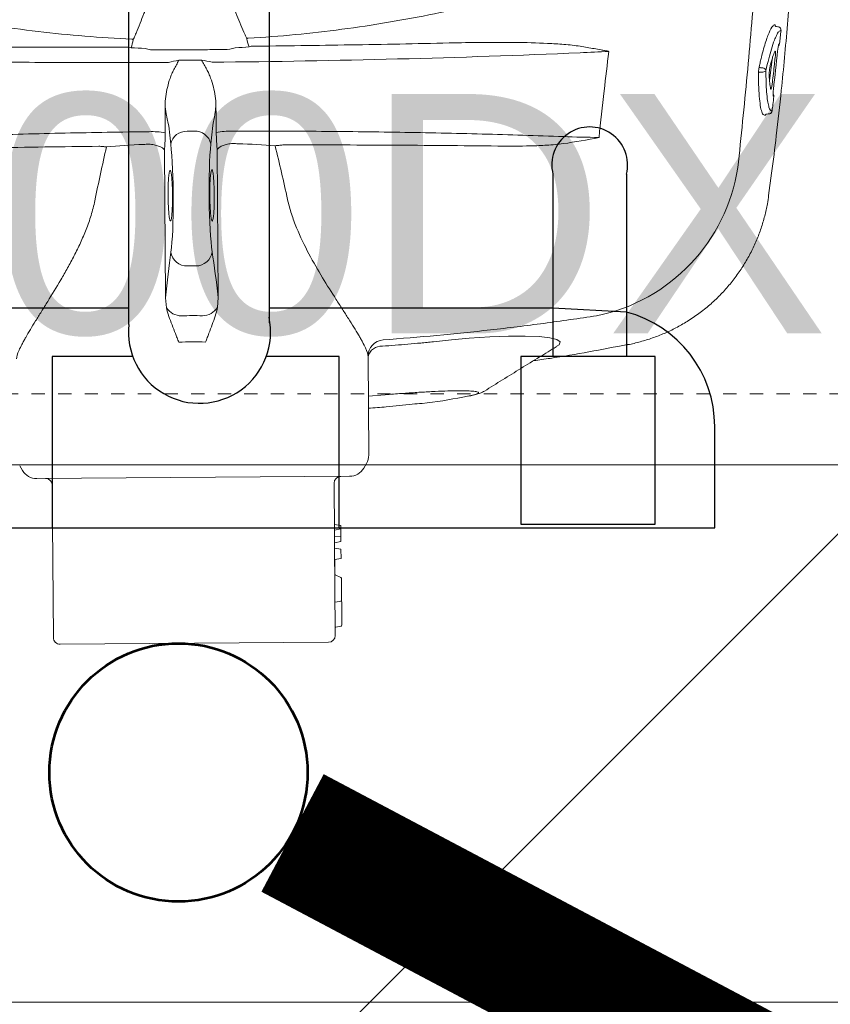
# Model space of a CAD drawing. Header units: inches. Extents: x 704 to 259546, y -107711 to 151004.
# Tile 131 of 256: x 127271 to 127277, y 21448 to 21455. Entities that reach past the tile are written whole.
import ezdxf

# ---------------------------------------------------------------- set-up
doc = ezdxf.new("R2010")
doc.units = ezdxf.units.IN
doc.header["$MEASUREMENT"] = 0
doc.header["$PDMODE"] = 34
doc.linetypes.add('11aa1PB-bd$0$11aa1PB-af$0$TRATTEGGIATA', pattern=[0.75, 0.5, -0.25])
for name, color, linetype in [('A-FORMATEXT', 255, 'Continuous'), ('PP BALL VALVE', 7, 'Continuous'), ('PP--DIM', 7, 'Continuous')]:
    doc.layers.add(name, color=color, linetype=linetype)
for name, color, linetype, lineweight in [('EQUIP DIM', 8, 'Continuous', 0), ('EQUIPMENT', 3, 'Continuous', 25), ('FLOOR RAISE', 4, 'Continuous', 5), ('kitchen equipment', 3, 'Continuous', 15), ('PP-Waste Pipe', 3, 'Continuous', 25)]:
    doc.layers.add(name, color=color, linetype=linetype, lineweight=lineweight)
doc.layers.add('FAINTEQUIP', color=7, linetype='Continuous', lineweight=0, true_color=0x4a4747)
doc.styles.add('Jeet', font='micross.ttf')
doc.styles.get("Standard").update_dxf_attribs({"font": 'arial.ttf', "height": 6})
doc.dimstyles.new('architectural', dxfattribs={"dimscale": 0, "dimtxt": 3, "dimasz": 2.5, "dimexe": 2.5, "dimexo": 0, "dimgap": 0.5, "dimtad": 0, "dimzin": 0, "dimdsep": 46, "dimlunit": 4, "dimtxsty": 'Jeet', "dimblk": 'ARCHTICK', "dimcen": 0.09375, "dimdle": 2.5, "dimclrd": 256, "dimclre": 256, "dimclrt": 256, "dimadec": 0, "dimazin": 0, "dimtfac": 0.7, "dimtdec": 3, "dimtmove": 1, "dimatfit": 3, "dimldrblk": 'ARCHTICK', "dimfxl": 1, "dimtolj": 1, "dimtzin": 0, "dimlwd": -1, "dimlwe": -1, "dimarcsym": 0})

# ---------------------------------------------------------------- blocks, each defined once
blk = doc.blocks.new('dcefrefrf')
at = {"layer": 'kitchen equipment', "color": 8, "linetype": 'Continuous', "ltscale": 10}
blk.add_lwpolyline([(1803533.48, 467747.44), (1804233.48, 467747.44), (1804233.48, 468347.44), (1803533.48, 468347.44)], close=True, dxfattribs=at)
at = {"layer": 'kitchen equipment', "color": 8, "lineweight": 18}
blk.add_lwpolyline([(1803696.23, 467848.44), (1804070.73, 467848.44, 0.414214), (1804138.73, 467916.44), (1804138.73, 468168.44, 0.414214), (1804070.73, 468236.44), (1803696.23, 468236.44, 0.414214), (1803628.23, 468168.44), (1803628.23, 467916.44, 0.414214)], format="xyb", close=True, dxfattribs=at)
blk = doc.blocks.new('bikanervala')
at = {"layer": 'kitchen equipment', "color": 8, "linetype": 'Continuous', "xscale": 1.016, "yscale": 1.016, "zscale": 1.016}
blk.add_blockref('dcefrefrf', (-141097.61, 136438.76), dxfattribs=at)
at = {"layer": 'EQUIP DIM', "color": 8, "insert": (1691274.89, 612029.9, 0), "char_height": 45.72, "width": 730.3452, "attachment_point": 1}
blk.add_mtext('\\A1;\\pi116.23;{\\H1.2222x;\\C256;Handwash/RO\\P\\pi104.24;(foot operating)\\P\\pi68.274;\\H0.81818x;(600WX700DX850H)}', dxfattribs=at)
at = {"layer": 'EQUIP DIM', "color": 8, "char_height": 45.72, "attachment_point": 7, "rotation": 0.5206}
for s, insert, width in [('\\A1;\\pi8.1039;{\\H1.2222x;\\C256;Under Counter Ref. \\P\\pi103.3;(0-4°) with SS \\P\\pi23.256;Work Counter Top \\P\\pi222.34;& OHS\\P\\pi25.427;\\H0.81818x;(1200WX700DX850H)}', (1690349.66, 610972.17), 680.1723), ('\\pi16.943;{\\H1.2222x;\\C256;Sandwich \\P\\pi79.246;Griller}', (1690536.59, 611582.58), 363.5624)]:
    blk.add_mtext(s, dxfattribs=dict(at, insert=insert, width=width))
blk = doc.blocks.new('GF')
at = {"layer": 'EQUIPMENT', "color": 8, "xscale": 0.03935404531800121, "yscale": 0.03935404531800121, "zscale": 0.03935404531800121}
blk.add_blockref('bikanervala', (60698.8789, -2623.777), dxfattribs=at)
blk = doc.blocks.new('GREASE TRAP')
at = {"linetype": 'Continuous', "lineweight": 0}
for p, q in [((289.6, -326.56), (289.24, -326.53)), ((289.58, -326.56), (289.67, -326.57)), ((287.8, -337.99), (288.32, -333.42)), ((286.41, -336.11), (285.78, -336.11)), ((285.92, -335.25), (286.4, -335.25)), ((287.83, -344.92), (287.72, -344.94)), ((288.34, -344.32), (288.35, -344.32)), ((286.85, -345.29), (286.43, -345.09)), ((166.35, -348.58), (164.86, -348.59)), ((160.06, -352.57), (160.28, -383.74)), ((171.43, -383.66), (171.21, -352.49)), ((287.6, -362.13), (288.18, -357.43)), ((287.58, -362.13), (287.59, -362.13)), ((166.68, -377.03), (164.93, -377.04)), ((160.28, -383.74), (160.48, -385.85)), ((171.26, -385.78), (171.43, -383.66)), ((257.83, -393.58), (257.82, -393.57)), ((203.19, -416.93), (203.04, -396.13)), ((206.68, -404.22), (203.1, -404.5)), ((223.06, -404.7), (224.06, -404.54)), ((129.5, -419.25), (130.09, -420.22)), ((202.13, -419.71), (202.7, -418.74)), ((133.1, -421.9), (199.14, -421.43)), ((136.38, -423.27), (136.61, -455.47)), ((196.11, -455.05), (195.88, -422.85)), ((195.94, -431.59), (197.29, -431.82)), ((197.29, -432.53), (197.29, -431.82)), ((195.95, -432.78), (197.29, -432.53)), ((195.96, -434.1), (197.3, -434.22)), ((197.31, -435.19), (197.29, -432.53)), ((195.97, -435.44), (197.31, -435.19)), ((195.98, -436.61), (195.97, -435.44)), ((195.98, -436.61), (197.32, -436.83)), ((197.34, -438.75), (197.32, -436.83)), ((195.99, -439), (197.34, -438.75)), ((196.02, -442.09), (195.99, -439)), ((197.32, -442.8), (196.12, -442.24)), ((197.49, -452.86), (197.42, -442.96)), ((197.45, -447.76), (196.06, -448.01)), ((197.27, -447.79), (197.26, -447.79)), ((196.11, -455.05), (196.09, -453.41)), ((197.34, -453.03), (196.22, -453.24)), ((194.72, -456.46), (138.02, -456.86))]:
    blk.add_line(p, q, dxfattribs=at)
at = {"linetype": 'Continuous', "lineweight": 0, "flags": 128}
for points in [[(242.78, -394.05), (243.37, -393.66), (243.58, -393.05), (242.91, -392.55), (241.42, -392.18), (239.15, -391.93), (236.23, -391.82), (232.72, -391.85), (228.73, -392.01), (224.37, -392.3), (220.65, -392.63), (216.85, -393.04), (216.85, -393.04), (216.85, -393.04)], [(197.35, -453.03), (197.35, -453.03), (197.34, -453.03)]]:
    blk.add_lwpolyline(points, dxfattribs=at)
at = {"linetype": 'Continuous', "lineweight": 0}
for centre, radius, start, end in [((289.52, -327.25), 0.697, 353.8365, 78.2386), ((159.3, -331.66), 6.29, 154.1151, 157.5614), ((171.67, -331.57), 6.29, 23.2443, 26.6907), ((289.24, -330.05), 0.696, 308.1976, 354.3641), ((148.9, -341.94), 11.7, 69.3549, 71.6188), ((182.22, -341.7), 11.7, 109.1869, 111.4509), ((285.76, -336.44), 0.331, 86.5817, 151.9722), ((285.95, -334.9), 0.355, 196.7557, 265.9673), ((286.35, -335.96), 0.71, 16.6606, 86.0192), ((286.45, -335.45), 0.662, 266.5286, 332.0546), ((288.01, -341.17), 0.7, 353.167, 38.557), ((287.65, -344.24), 0.7, 284.9682, 353.2882), ((287.65, -344.24), 0.695, 285.0559, 353.6222), ((157.55, -361.69), 13.01, 78.2053, 93.1798), ((164.73, -351.99), 3.4, 87.8004, 168.838), ((166.53, -351.98), 3.4, 11.9678, 93.0053), ((173.84, -361.6), 13.03, 87.6299, 102.5837), ((243.79, -350.57), 37.74, 281.4746, 351.3429), ((166.72, -373.58), 3.45, 269.2499, 352.4858), ((164.84, -373.59), 3.45, 188.32, 271.5559), ((163.67, -383.76), 3.81, 213.2876, 270.0087), ((168.04, -383.73), 3.81, 270.7971, 327.5182), ((206.51, -396.11), 3.47, 94.4511, 180.3933), ((205.86, -396.88), 2.92, 85.8862, 165.0737), ((199.69, -416.96), 3.5, 329.4391, 0.4029), ((199.11, -417.93), 3.5, 270.4029, 329.4391), ((133.08, -418.4), 3.5, 211.3666, 270.4029), ((197.28, -422.84), 1.4, 90.4029, 180.4029), ((134.98, -423.28), 1.4, 0.4029, 90.4029), ((196.19, -442.08), 0.175, 179.5165, 246.1057), ((197.25, -442.96), 0.175, 0.0864, 64.4691), ((197.32, -452.86), 0.175, 280.4029, 359.6001), ((194.71, -455.06), 1.4, 270.4029, 0.4029), ((196.27, -453.41), 0.175, 100.4029, 181.3223), ((138.01, -455.46), 1.4, 180.4029, 270.4029)]:
    blk.add_arc(centre, radius, start, end, dxfattribs=at)
for centre, major_axis, ratio, start_param, end_param in [((165.45, -325.81), (-37.1, -0.26), 0.145844, 1.228323, 1.311182), ((165.45, -325.81), (-37.1, -0.26), 0.145844, 1.830411, 1.913269), ((160.56, -356.6), (-0.07, 10.5), 0.087489, 5.55292, 5.975743), ((170.77, -356.53), (-0.07, 10.5), 0.087489, 0.30744, 0.730265), ((165.5, -287.2), (-0.58, 82.6), 0.087489, 2.411328, 2.459054), ((164.85, -287.2), (-0.58, 82.6), 0.087489, 3.824132, 3.871858), ((165.66, -356.52), (-37.1, -0.26), 0.145844, 4.984033, 5.21302), ((160.7, -362.2), (-0.1, 14), 0.087489, 3.696821, 5.600646), ((170.71, -362.13), (-0.1, 14), 0.087489, 0.682539, 2.586364), ((165.66, -356.52), (-37.1, -0.26), 0.145844, 4.211758, 4.440687), ((163.44, -515.91), (-1.17, 166.9), 0.087489, 5.626486, 5.727956), ((170.12, -515.87), (-1.17, 166.9), 0.087489, 0.555229, 0.6567)]:
    blk.add_ellipse(centre, major_axis=major_axis, ratio=ratio, start_param=start_param, end_param=end_param, dxfattribs=at)
for points, knots in [([(288.24, -357.44), (288.58, -354.84), (289.3, -349.22), (290.19, -341), (290.97, -333.1), (291.6, -326.05), (292.21, -318.86), (292.78, -311.52), (293.32, -304.08), (293.85, -296.46), (294.35, -288.68), (294.82, -280.77), (295.22, -273.68), (295.56, -267.45), (295.85, -262.06), (296.13, -256.66), (296.42, -251.07), (296.67, -246.37), (296.88, -242.58), (297.05, -239.43), (297.24, -236.11), (297.42, -233.04), (297.57, -230.49), (297.68, -228.36), (297.76, -226.45), (297.83, -224.56), (297.84, -223.49), (297.78, -218.98)], [0, 0, 0, 0, 0.063316, 0.137046, 0.187379, 0.237747, 0.288072, 0.337874, 0.387718, 0.437523, 0.488782, 0.540075, 0.591317, 0.625909, 0.660493, 0.695746, 0.730982, 0.771161, 0.791716, 0.812265, 0.841912, 0.872106, 0.896195, 0.920292, 0.944907, 0.969526, 1, 1, 1, 1]), ([(287.26, -277.89), (286.61, -291.01), (285.78, -304.1), (284.24, -323.69), (283.68, -330.21), (282.46, -343.24), (281.81, -349.75), (281.11, -356.25)], [0, 0, 0, 0, 0.5, 0.5, 0.75, 0.75, 1, 1, 1, 1]), ([(153.17, -329.14), (149.85, -329), (146.55, -328.8), (139.95, -328.26), (136.66, -327.93), (126.8, -326.76), (120.28, -325.75), (110.56, -323.93), (107.33, -323.28), (100.89, -321.88), (97.68, -321.14), (88.09, -318.8), (81.75, -317.09), (75.45, -315.26)], [0, 0, 0, 0, 0.125, 0.125, 0.25, 0.25, 0.5, 0.5, 0.625, 0.625, 0.75, 0.75, 1, 1, 1, 1]), ([(255.28, -313.99), (249.01, -315.91), (242.7, -317.71), (233.14, -320.19), (229.94, -320.97), (223.52, -322.46), (220.3, -323.16), (210.61, -325.11), (204.1, -326.22), (194.26, -327.52), (190.97, -327.9), (184.38, -328.53), (181.08, -328.78), (177.77, -328.97)], [0, 0, 0, 0, 0.25, 0.25, 0.375, 0.375, 0.5, 0.5, 0.75, 0.75, 0.875, 0.875, 1, 1, 1, 1]), ([(156.8, -321.41), (156.3, -322.41), (156.02, -323.09), (155.74, -323.77), (155.46, -324.46), (155.18, -325.14), (154.91, -325.82), (154.63, -326.5), (154.35, -327.19), (154.07, -327.87), (153.93, -328.22), (153.79, -328.56), (153.64, -328.91)], [0, 0, 0, 0, 0.00319655, 0.00319655, 0.00319655, 0.00639307, 0.00639307, 0.00639307, 0.00958958, 0.00958958, 0.00958958, 0.01121538, 0.01121538, 0.01121538, 0.01121538]), ([(177.29, -328.74), (177.15, -328.4), (177, -328.05), (176.85, -327.71), (176.56, -327.03), (176.28, -326.35), (175.99, -325.67), (175.7, -325), (175.41, -324.32), (175.12, -323.64), (174.83, -322.96), (174.55, -322.28), (174.26, -321.6)], [0.0002616, 0.0002616, 0.0002616, 0.0002616, 0.00188464, 0.00188464, 0.00188464, 0.00508207, 0.00508207, 0.00508207, 0.00827951, 0.00827951, 0.00827951, 0.01147698, 0.01147698, 0.01147698, 0.01147698]), ([(285.61, -335), (285.65, -334.83), (285.69, -334.65), (285.77, -334.31), (285.89, -333.8), (286.01, -333.31), (286.25, -332.37), (286.4, -331.77), (286.72, -330.66), (286.87, -330.15), (287.18, -329.19), (287.33, -328.76), (287.76, -327.62), (288.04, -327.04), (288.35, -326.57), (288.41, -326.49), (288.53, -326.35), (288.59, -326.29), (288.76, -326.16), (288.86, -326.13), (288.96, -326.15)], [0, 0, 0, 0, 0.03125, 0.03125, 0.0625, 0.125, 0.125, 0.25, 0.25, 0.375, 0.375, 0.5, 0.5, 0.75, 0.75, 0.8125, 0.8125, 0.875, 0.875, 1, 1, 1, 1]), ([(288.96, -326.15), (288.96, -326.16), (288.98, -326.18), (289, -326.23), (289, -326.32), (289, -326.32)], [0, 0, 0, 0, 0.3650586, 0.9797373, 1, 1, 1, 1]), ([(289.24, -326.53), (289.21, -326.52), (289.14, -326.51), (289.07, -326.45), (289.02, -326.39), (289, -326.34), (289, -326.32), (289, -326.32), (289, -326.32)], [0, 0, 0, 0, 0.175463, 0.400939, 0.589495, 0.747071, 0.890518, 1, 1, 1, 1]), ([(290.22, -327.33), (290.1, -327.36), (289.85, -327.42), (289.52, -327.82), (289.31, -328.3), (289.28, -328.39)], [0, 0, 0, 0, 0.4433, 0.896253, 1, 1, 1, 1]), ([(289.93, -330.11), (289.98, -329.65), (290.03, -329.19), (290.07, -328.72), (290.12, -328.26), (290.17, -327.79), (290.22, -327.33)], [0, 0, 0, 0, 0.002, 0.002, 0.002, 0.003999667, 0.003999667, 0.003999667, 0.003999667]), ([(178.37, -330.66), (185.35, -330.58), (192.33, -330.49), (206.26, -330.26), (213.21, -330.13), (220.15, -329.97)], [0, 0, 0, 0, 0.5, 0.5, 1, 1, 1, 1]), ([(220.15, -329.97), (222.47, -329.92), (224.79, -329.88), (229.41, -329.84), (231.73, -329.84), (236.34, -329.89), (238.65, -329.94), (242.1, -330.11), (243.25, -330.18), (244.97, -330.32), (245.54, -330.38), (246.69, -330.51), (247.26, -330.58), (247.82, -330.67)], [0, 0, 0, 0, 0.25, 0.25, 0.5, 0.5, 0.75, 0.75, 0.875, 0.875, 0.9375, 0.9375, 1, 1, 1, 1]), ([(289.28, -328.39), (289.13, -328.7), (288.79, -329.41), (288.22, -331.12), (287.62, -333.26), (287.23, -334.92), (287.03, -335.76)], [0, 0, 0, 0, 0.220226, 0.504612, 0.749666, 1, 1, 1, 1]), ([(289.51, -331.62), (289.53, -331.45), (289.55, -331.28), (289.58, -331.04), (289.6, -330.96), (289.62, -330.82), (289.63, -330.75), (289.66, -330.62), (289.67, -330.56), (289.7, -330.45), (289.71, -330.41), (289.75, -330.28), (289.77, -330.23), (289.8, -330.21)], [0, 0, 0, 0, 0.25, 0.25, 0.375, 0.375, 0.5, 0.5, 0.625, 0.625, 0.75, 0.75, 1, 1, 1, 1]), ([(110.77, -330.74), (117.72, -330.8), (124.68, -330.84), (138.62, -330.87), (145.6, -330.86), (152.59, -330.84)], [0, 0, 0, 0, 0.5, 0.5, 1, 1, 1, 1]), ([(157.13, -331.43), (158.52, -331.44), (159.91, -331.44), (162.7, -331.44), (165.49, -331.42), (168.27, -331.4), (171.06, -331.36), (172.46, -331.34), (173.85, -331.31)], [0, 0, 0, 0, 0.25, 0.25, 0.5, 0.75, 0.75, 1, 1, 1, 1]), ([(247.79, -332.04), (235.07, -332.58), (222.24, -333.02), (196.35, -333.68), (183.3, -333.91), (170.12, -334.03)], [0, 0, 0, 0, 0.5, 0.5, 1, 1, 1, 1]), ([(247.82, -330.67), (248.81, -330.83), (249.8, -331), (251.27, -331.26), (251.76, -331.35), (252.5, -331.48), (252.74, -331.53), (253.11, -331.6), (253.23, -331.62), (253.42, -331.66), (253.48, -331.67), (253.6, -331.7), (253.66, -331.71), (253.72, -331.73)], [0, 0, 0, 0, 0.5, 0.5, 0.75, 0.75, 0.875, 0.875, 0.9375, 0.9375, 0.96875, 0.96875, 1, 1, 1, 1]), ([(253.72, -331.73), (253.76, -331.74), (253.8, -331.76), (253.85, -331.77), (253.85, -331.77), (253.86, -331.78), (253.87, -331.78)], [0, 0, 0, 0, 0.0001941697, 0.0001941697, 0.0001941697, 0.0002311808, 0.0002311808, 0.0002311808, 0.0002311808]), ([(287.96, -334.7), (288.04, -334.38), (288.13, -334.07), (288.29, -333.5), (288.37, -333.24), (288.61, -332.5), (288.76, -332.08), (288.91, -331.76)], [0, 0, 0, 0, 0.25, 0.25, 0.5, 0.5, 1, 1, 1, 1]), ([(288.91, -331.76), (288.94, -331.68), (288.97, -331.66), (289.01, -331.7), (289.02, -331.72), (289.04, -331.8), (289.04, -331.86), (289.05, -331.98), (289.05, -332.06), (289.05, -332.23), (289.05, -332.32), (289.04, -332.52), (289.03, -332.63), (289.02, -332.85), (289.01, -332.96), (288.99, -333.07)], [0, 0, 0, 0, 0.25, 0.25, 0.375, 0.375, 0.5, 0.5, 0.625, 0.625, 0.75, 0.75, 0.875, 0.875, 1, 1, 1, 1]), ([(160.89, -334.09), (154.33, -334.13), (147.79, -334.13), (137.99, -334.1), (134.73, -334.08), (128.21, -334.03), (124.95, -334), (118.45, -333.93), (115.2, -333.88), (108.74, -333.78), (105.52, -333.72), (95.88, -333.53), (89.5, -333.37), (83.16, -333.19)], [0, 0, 0, 0, 0.25, 0.25, 0.375, 0.375, 0.5, 0.5, 0.625, 0.625, 0.75, 0.75, 1, 1, 1, 1]), ([(162.04, -335.6), (162.22, -335.26), (162.4, -334.93), (162.76, -334.27), (162.94, -333.94), (163.12, -333.61)], [0, 0, 0, 0, 0.5, 0.5, 1, 1, 1, 1]), ([(168.99, -335.55), (168.8, -335.22), (168.62, -334.89), (168.25, -334.23), (168.06, -333.91), (167.88, -333.58)], [0, 0, 0, 0, 0.5, 0.5, 1, 1, 1, 1]), ([(288.99, -333.07), (288.94, -333.53), (288.89, -334), (288.84, -334.46), (288.7, -335.75), (288.55, -337.05), (288.4, -338.34)], [0, 0, 0, 0, 0.002, 0.002, 0.002, 0.00758254, 0.00758254, 0.00758254, 0.00758254]), ([(162.04, -335.6), (161.88, -335.89), (161.74, -336.2), (161.48, -336.81), (161.36, -337.12), (161.03, -338.07), (160.85, -338.7), (160.53, -339.98), (160.41, -340.63), (160.24, -341.93), (160.19, -342.59), (160.21, -343.25)], [0, 0, 0, 0, 0.125, 0.125, 0.25, 0.25, 0.5, 0.5, 0.75, 0.75, 1, 1, 1, 1]), ([(170.93, -343.18), (170.94, -342.52), (170.88, -341.86), (170.7, -340.56), (170.56, -339.91), (170.23, -338.64), (170.03, -338), (169.69, -337.07), (169.57, -336.76), (169.3, -336.14), (169.16, -335.84), (168.99, -335.55)], [0, 0, 0, 0, 0.25, 0.25, 0.5, 0.5, 0.75, 0.75, 0.875, 0.875, 1, 1, 1, 1]), ([(285.46, -336.28), (285.46, -336.19), (285.47, -336.09), (285.48, -335.87), (285.49, -335.75), (285.52, -335.52), (285.53, -335.41), (285.57, -335.19), (285.59, -335.09), (285.61, -335)], [0, 0, 0, 0, 0.25, 0.25, 0.5, 0.5, 0.75, 0.75, 1, 1, 1, 1]), ([(286.43, -345.09), (286.31, -344.84), (286.06, -344.36), (285.78, -342.8), (285.63, -341.28), (285.54, -339.76), (285.48, -338.39), (285.47, -336.98), (285.46, -336.28)], [0, 0, 0, 0, 0.21968, 0.439192, 0.658685, 0.696773, 0.849384, 1, 1, 1, 1]), ([(287.03, -335.76), (287.04, -336.59), (287.05, -338.26), (287.17, -340.42), (287.36, -342.2), (287.54, -342.95), (287.63, -343.3)], [0, 0, 0, 0, 0.240852, 0.487107, 0.75984, 1, 1, 1, 1]), ([(287.73, -336.8), (287.73, -336.73), (287.73, -336.66), (287.73, -336.5), (287.73, -336.41), (287.74, -336.24), (287.75, -336.14), (287.76, -335.95), (287.77, -335.85), (287.79, -335.65), (287.81, -335.55), (287.83, -335.36), (287.85, -335.27), (287.88, -335.09), (287.89, -335), (287.93, -334.84), (287.94, -334.77), (287.96, -334.7)], [0, 0, 0, 0, 0.125, 0.125, 0.25, 0.25, 0.375, 0.375, 0.5, 0.5, 0.625, 0.625, 0.75, 0.75, 0.875, 0.875, 1, 1, 1, 1]), ([(288.02, -339.61), (287.99, -339.46), (287.96, -339.28), (287.89, -338.88), (287.87, -338.67), (287.79, -337.96), (287.76, -337.41), (287.73, -336.8)], [0, 0, 0, 0, 0.25, 0.25, 0.5, 0.5, 1, 1, 1, 1]), ([(288.4, -338.34), (288.39, -338.46), (288.37, -338.57), (288.34, -338.78), (288.33, -338.89), (288.29, -339.08), (288.27, -339.17), (288.24, -339.33), (288.22, -339.41), (288.16, -339.59), (288.13, -339.67), (288.08, -339.7), (288.07, -339.7), (288.04, -339.68), (288.03, -339.65), (288.02, -339.61)], [0, 0, 0, 0, 0.125, 0.125, 0.25, 0.25, 0.375, 0.375, 0.5, 0.5, 0.75, 0.75, 0.875, 0.875, 1, 1, 1, 1]), ([(288.59, -341.17), (288.57, -341.15), (288.56, -341.1), (288.55, -340.98), (288.55, -340.94), (288.54, -340.83), (288.54, -340.78), (288.54, -340.65), (288.55, -340.58), (288.55, -340.44), (288.56, -340.36), (288.57, -340.12), (288.59, -339.96), (288.61, -339.79)], [0, 0, 0, 0, 0.25, 0.25, 0.375, 0.375, 0.5, 0.5, 0.625, 0.625, 0.75, 0.75, 1, 1, 1, 1]), ([(288.34, -344.32), (288.4, -343.86), (288.45, -343.39), (288.51, -342.93), (288.57, -342.37), (288.64, -341.81), (288.7, -341.25)], [0, 0, 0, 0, 0.002, 0.002, 0.002, 0.004411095, 0.004411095, 0.004411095, 0.004411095]), ([(160.76, -346.59), (160.66, -346.24), (160.57, -345.78), (160.43, -344.95), (160.38, -344.64), (160.3, -343.98), (160.25, -343.63), (160.21, -343.25)], [0, 0, 0, 0, 0.5, 0.5, 0.75, 0.75, 1, 1, 1, 1]), ([(170.93, -343.18), (170.89, -343.55), (170.85, -343.91), (170.77, -344.57), (170.73, -344.87), (170.61, -345.71), (170.52, -346.17), (170.42, -346.52)], [0, 0, 0, 0, 0.25, 0.25, 0.5, 0.5, 1, 1, 1, 1]), ([(287.12, -345), (287.17, -344.99), (287.38, -344.97), (287.58, -344.95), (287.72, -344.94)], [0, 0, 0, 0, 0.205831, 1, 1, 1, 1]), ([(287.63, -343.3), (287.64, -343.36), (287.69, -343.62), (287.84, -343.94), (288.06, -344.32), (288.25, -344.32), (288.34, -344.32)], [0, 0, 0, 0, 0.074197, 0.28708, 0.641001, 1, 1, 1, 1]), ([(286.93, -345.12), (286.91, -345.16), (286.89, -345.26), (286.86, -345.28), (286.85, -345.29)], [0, 0, 0, 0, 0.370215, 1, 1, 1, 1]), ([(286.93, -345.12), (286.93, -345.12), (286.93, -345.12), (286.93, -345.11), (286.94, -345.1), (286.99, -345.05), (287.07, -345), (287.12, -345), (287.12, -345)], [0, 0, 0, 0, 0.014276, 0.209132, 0.380371, 0.579352, 0.841929, 1, 1, 1, 1]), ([(86.92, -350.84), (92.6, -350.55), (98.32, -350.29), (109.83, -349.83), (115.64, -349.62), (127.32, -349.27), (133.21, -349.12), (145, -348.87), (150.91, -348.77), (156.83, -348.7)], [0, 0, 0, 0, 0.25, 0.25, 0.5, 0.5, 0.75, 0.75, 1, 1, 1, 1]), ([(160.21, -348.96), (160.21, -349.32), (160.21, -349.67), (160.2, -350.35), (160.19, -350.68), (160.16, -351.3), (160.14, -351.59), (160.1, -352.12), (160.08, -352.36), (160.06, -352.57)], [0, 0, 0, 0, 0.25, 0.25, 0.5, 0.5, 0.75, 0.75, 1, 1, 1, 1]), ([(171.21, -352.49), (171.18, -352.28), (171.16, -352.04), (171.11, -351.51), (171.09, -351.22), (171.06, -350.61), (171.04, -350.27), (171.02, -349.59), (171.01, -349.24), (171, -348.88)], [0, 0, 0, 0, 0.25, 0.25, 0.5, 0.5, 0.75, 0.75, 1, 1, 1, 1]), ([(174.38, -348.58), (180.3, -348.56), (186.21, -348.58), (197.99, -348.66), (203.87, -348.73), (215.57, -348.92), (221.38, -349.04), (232.91, -349.35), (238.63, -349.52), (244.31, -349.73)], [0, 0, 0, 0, 0.25, 0.25, 0.5, 0.5, 0.75, 0.75, 1, 1, 1, 1]), ([(146.19, -351.77), (138.61, -351.86), (131.02, -351.98), (115.89, -352.27), (108.35, -352.44), (100.82, -352.64)], [0, 0, 0, 0, 0.5, 0.5, 1, 1, 1, 1]), ([(147.82, -351.9), (147.57, -351.88), (147.3, -351.86), (146.76, -351.82), (146.48, -351.79), (146.19, -351.77)], [0, 0, 0, 0, 0.5, 0.5, 1, 1, 1, 1]), ([(157.34, -351.37), (157.72, -351.42), (158.06, -351.49), (158.7, -351.67), (158.98, -351.77), (159.46, -351.99), (159.65, -352.1), (159.86, -352.28), (159.92, -352.34), (159.99, -352.42), (160.01, -352.45), (160.04, -352.51), (160.05, -352.54), (160.06, -352.57)], [0, 0, 0, 0, 0.25, 0.25, 0.5, 0.5, 0.75, 0.75, 0.875, 0.875, 0.9375, 0.9375, 1, 1, 1, 1]), ([(173.91, -351.25), (173.54, -351.3), (173.19, -351.38), (172.56, -351.57), (172.28, -351.67), (171.8, -351.9), (171.61, -352.02), (171.4, -352.2), (171.34, -352.26), (171.28, -352.35), (171.26, -352.37), (171.23, -352.43), (171.22, -352.46), (171.21, -352.49)], [0, 0, 0, 0, 0.25, 0.25, 0.5, 0.5, 0.75, 0.75, 0.875, 0.875, 0.9375, 0.9375, 1, 1, 1, 1]), ([(185.06, -351.5), (184.78, -351.53), (184.49, -351.55), (183.95, -351.61), (183.69, -351.63), (183.44, -351.65)], [0, 0, 0, 0, 0.5, 0.5, 1, 1, 1, 1]), ([(230.42, -351.73), (222.9, -351.64), (215.35, -351.57), (200.22, -351.5), (192.65, -351.48), (185.06, -351.5)], [0, 0, 0, 0, 0.5, 0.5, 1, 1, 1, 1]), ([(244.24, -351.22), (243.67, -351.29), (243.09, -351.35), (241.95, -351.46), (241.37, -351.5), (239.65, -351.61), (238.5, -351.66), (235.04, -351.75), (232.73, -351.75), (230.42, -351.73)], [0, 0, 0, 0, 0.125, 0.125, 0.25, 0.25, 0.5, 0.5, 1, 1, 1, 1]), ([(161.23, -367.4), (161.18, -367.21), (161.07, -366.82), (160.95, -365.58), (160.86, -364), (160.82, -362.42), (160.83, -360.86), (160.87, -359.35), (160.97, -358.02), (161.06, -357.25), (161.12, -357.14), (161.12, -357.13)], [0, 0, 0, 0, 0.12873, 0.257, 0.385042, 0.513035, 0.593354, 0.721934, 0.850956, 0.980313, 1, 1, 1, 1]), ([(161.12, -357.13), (161.17, -357.01), (161.26, -356.74), (161.41, -357.06), (161.56, -357.92), (161.68, -359.27), (161.74, -360.77), (161.76, -361.78), (161.76, -362.19)], [0, 0, 0, 0, 0.154069, 0.335329, 0.515993, 0.696154, 0.875965, 1, 1, 1, 1]), ([(170.06, -367.38), (170.04, -367.35), (169.96, -367.23), (169.84, -366.39), (169.72, -365.02), (169.66, -363.5), (169.63, -361.91), (169.64, -360.31), (169.71, -358.71), (169.82, -357.47), (169.91, -357.09), (169.96, -356.91)], [0, 0, 0, 0, 0.060949, 0.185979, 0.310678, 0.434944, 0.512562, 0.636279, 0.760031, 0.884002, 1, 1, 1, 1]), ([(169.96, -356.91), (169.96, -356.89), (170.01, -356.63), (170.13, -356.69), (170.29, -357.16), (170.43, -358.25), (170.53, -359.77), (170.57, -361.15), (170.58, -361.94), (170.58, -362.13)], [0, 0, 0, 0, 0.012552, 0.198689, 0.385047, 0.571255, 0.757017, 0.942123, 1, 1, 1, 1]), ([(145.37, -363.26), (145.15, -364.32), (144.89, -365.35), (144.26, -367.37), (143.91, -368.37), (143.15, -370.3), (142.75, -371.24), (141.9, -373.08), (141.45, -373.98), (140.55, -375.74), (140.08, -376.6), (139.38, -377.87), (139.14, -378.29), (138.67, -379.12), (138.43, -379.53), (137.25, -381.54), (136.32, -383.07), (134.97, -385.24), (134.53, -385.95), (133.89, -386.98), (133.68, -387.32), (133.27, -387.98), (133.07, -388.3), (132.09, -389.89), (131.38, -391.05), (130.63, -392.37), (130.49, -392.62), (130.22, -393.12), (130.09, -393.35), (129.74, -394.04), (129.53, -394.46), (129.03, -395.6), (128.85, -396.2), (128.84, -396.63)], [0, 0, 0, 0, 0.0625, 0.0625, 0.125, 0.125, 0.1875, 0.1875, 0.25, 0.25, 0.3125, 0.3125, 0.34375, 0.34375, 0.375, 0.375, 0.5, 0.5, 0.5625, 0.5625, 0.59375, 0.59375, 0.625, 0.625, 0.75, 0.75, 0.78125, 0.78125, 0.8125, 0.8125, 0.875, 0.875, 1, 1, 1, 1]), ([(161.76, -362.19), (161.76, -362.38), (161.77, -363.16), (161.75, -363.94), (161.72, -364.76), (161.71, -365), (161.69, -365.24)], [0, 0, 0, 0, 0.170805, 0.715603, 0.716948, 1, 1, 1, 1]), ([(170.58, -362.13), (170.58, -362.55), (170.59, -363.57), (170.54, -365.1), (170.44, -366.47), (170.3, -367.33), (170.17, -367.66), (170.09, -367.45), (170.06, -367.38)], [0, 0, 0, 0, 0.132098, 0.323568, 0.515413, 0.707812, 0.900839, 1, 1, 1, 1]), ([(203.04, -396.13), (203.03, -395.68), (202.84, -395.08), (202.32, -393.94), (202.11, -393.52), (201.74, -392.83), (201.6, -392.59), (201.33, -392.1), (201.18, -391.85), (200.41, -390.54), (199.69, -389.39), (198.48, -387.5), (198.06, -386.84), (197.19, -385.47), (196.73, -384.77), (195.36, -382.61), (194.4, -381.1), (192.48, -377.92), (191.51, -376.25), (189.63, -372.72), (188.74, -370.89), (187.57, -368.03), (187.21, -367.06), (186.56, -365.06), (186.28, -364.03), (186.05, -362.98)], [0, 0, 0, 0, 0.125, 0.125, 0.1875, 0.1875, 0.21875, 0.21875, 0.25, 0.25, 0.375, 0.375, 0.4375, 0.4375, 0.5, 0.5, 0.625, 0.625, 0.75, 0.75, 0.875, 0.875, 0.9375, 0.9375, 1, 1, 1, 1]), ([(257.84, -393.65), (257.86, -393.64), (258.76, -393.5), (260.52, -393.05), (263.1, -392.27), (265.62, -391.29), (268.06, -390.12), (270.5, -388.73), (272.88, -387.12), (275.19, -385.27), (277.32, -383.28), (279.26, -381.15), (281, -378.9), (282.56, -376.56), (283.92, -374.13), (285.08, -371.64), (286.04, -369.1), (286.8, -366.53), (287.33, -364.2), (287.53, -362.73), (287.61, -362.13)], [0, 0, 0, 0, 0.001134, 0.05921, 0.117416, 0.175724, 0.234114, 0.292568, 0.357035, 0.420781, 0.483687, 0.545808, 0.607185, 0.667848, 0.727816, 0.787098, 0.845698, 0.903609, 0.960817, 1, 1, 1, 1]), ([(161.69, -365.24), (161.68, -365.48), (161.64, -366.24), (161.54, -367.07), (161.39, -367.63), (161.28, -367.47), (161.23, -367.4)], [0, 0, 0, 0, 0.138476, 0.425595, 0.712972, 1, 1, 1, 1]), ([(160.48, -385.85), (160.61, -386.47), (160.79, -387.08), (161.2, -388.28), (161.43, -388.88), (161.89, -390.08), (162.13, -390.68), (162.48, -391.59), (162.6, -391.9), (162.84, -392.51), (162.96, -392.83), (163.09, -393.13)], [0, 0, 0, 0, 0.25, 0.25, 0.5, 0.5, 0.75, 0.75, 0.875, 0.875, 1, 1, 1, 1]), ([(171.26, -385.78), (171.14, -386.4), (170.96, -387.01), (170.57, -388.21), (170.35, -388.81), (169.91, -390.02), (169.68, -390.63), (169.34, -391.55), (169.22, -391.85), (168.99, -392.47), (168.87, -392.78), (168.75, -393.09)], [0, 0, 0, 0, 0.25, 0.25, 0.5, 0.5, 0.75, 0.75, 0.875, 0.875, 1, 1, 1, 1]), ([(251.3, -387.55), (247.58, -388.1), (240.15, -389.19), (228.9, -390.56), (217.6, -391.74), (210.03, -392.35), (206.24, -392.65)], [0, 0, 0, 0, 0.249615, 0.499229, 0.749615, 1, 1, 1, 1]), ([(216.85, -393.04), (216.62, -393.06), (216.4, -393.09), (215.95, -393.13), (215.28, -393.19), (213.71, -393.34), (212.36, -393.46), (209.67, -393.69), (207.87, -393.84), (206.07, -393.97)], [0, 0, 0, 0, 0.0625, 0.0625, 0.125, 0.25, 0.5, 0.5, 1, 1, 1, 1]), ([(216.85, -393.04), (216.85, -393.04), (216.85, -393.04), (216.85, -393.04), (216.85, -393.04), (216.85, -393.04), (216.85, -393.04)], [0.00000000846, 0.00000000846, 0.00000000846, 0.00000000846, 0.000000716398, 0.000000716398, 0.000000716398, 0.000001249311, 0.000001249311, 0.000001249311, 0.000001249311]), ([(216.85, -393.04), (216.85, -393.04), (216.85, -393.04), (216.85, -393.04), (216.85, -393.04), (216.85, -393.04)], [0, 0, 0, 0, 0.051824, 0.658198, 1, 1, 1, 1]), ([(227.62, -403.45), (228.88, -402.64), (231.43, -401.05), (235.33, -398.65), (239.13, -396.32), (241.62, -394.81), (242.79, -394.09)], [0, 0, 0, 0, 0.253353, 0.510138, 0.769176, 1, 1, 1, 1]), ([(238, -397.01), (239.16, -396.86), (245.81, -395.95), (252.4, -394.67), (257.83, -393.61)], [0, 0, 0, 0, 0.174606, 1, 1, 1, 1]), ([(224.06, -404.54), (224.53, -404.44), (225.49, -404.23), (226.25, -403.96), (226.47, -403.73), (226.12, -403.56), (225.18, -403.44), (223.71, -403.37), (221.72, -403.37), (219.3, -403.43), (216.5, -403.55), (213.41, -403.72), (210.1, -403.94), (207.82, -404.13), (206.68, -404.22)], [0, 0, 0, 0, 0.082617, 0.165235, 0.248974, 0.332713, 0.416293, 0.499873, 0.583402, 0.66693, 0.750192, 0.833453, 0.916727, 1, 1, 1, 1]), ([(212.38, -406.2), (213.07, -406.15), (216.76, -405.92), (220.24, -405.24), (223.06, -404.7)], [0, 0, 0, 0, 0.187713, 1, 1, 1, 1]), ([(224.28, -404.49), (224.46, -404.47), (224.97, -404.37), (225.79, -404.17), (226.55, -403.94), (227.14, -403.71), (227.48, -403.52), (227.62, -403.45)], [0, 0, 0, 0, 0.100787, 0.407598, 0.731303, 0.895894, 1, 1, 1, 1]), ([(203.12, -407.04), (204.38, -406.97), (207.47, -406.78), (210.55, -406.41), (212.38, -406.19)], [0, 0, 0, 0, 0.406128, 1, 1, 1, 1])]:
    blk.add_open_spline(points, degree=3, knots=knots, dxfattribs=at)
for points in [[(153.49, -329.25), (153.38, -329.88), (153.2, -330.44), (153.02, -330.99)], [(153.31, -329.16), (153.27, -329.14), (153.22, -329.13), (153.17, -329.14)], [(153.49, -329.25), (153.43, -329.22), (153.37, -329.19), (153.31, -329.16)], [(177.63, -328.99), (177.57, -329.02), (177.51, -329.06), (177.45, -329.09)], [(177.94, -330.82), (177.75, -330.27), (177.56, -329.71), (177.45, -329.09)], [(177.77, -328.97), (177.72, -328.96), (177.67, -328.97), (177.63, -328.99)], [(289.8, -330.21), (289.84, -330.16), (289.89, -330.13), (289.93, -330.11)], [(155.96, -331.11), (156.34, -331.22), (156.73, -331.33), (157.13, -331.43)], [(173.85, -331.31), (174.24, -331.2), (174.63, -331.09), (175.01, -330.97)], [(253.87, -331.78), (251.82, -331.85), (249.8, -331.94), (247.79, -332.04)], [(253.87, -331.78), (253.53, -334.53), (253.21, -337.29), (252.9, -340.05)], [(288.61, -339.79), (288.92, -337.07), (289.22, -334.34), (289.51, -331.62)], [(160.89, -334.09), (161.63, -333.92), (162.38, -333.76), (163.12, -333.61)], [(163.12, -333.61), (164.71, -333.6), (166.3, -333.59), (167.88, -333.58)], [(170.12, -334.03), (169.38, -333.87), (168.63, -333.72), (167.88, -333.58)], [(252.9, -340.05), (252.48, -343.34), (252.12, -346.63), (251.8, -349.92)], [(288.7, -341.25), (288.66, -341.24), (288.63, -341.21), (288.59, -341.17)], [(160.21, -343.25), (160.21, -345.15), (160.21, -347.06), (160.21, -348.96)], [(171, -348.88), (170.98, -346.98), (170.95, -345.08), (170.93, -343.18)], [(174.5, -351.19), (174.3, -351.18), (174.1, -351.2), (173.91, -351.25)], [(251.8, -349.92), (249.3, -350.42), (246.78, -350.87), (244.24, -351.22)], [(244.31, -349.73), (246.77, -349.82), (249.27, -349.88), (251.8, -349.92)], [(147.82, -351.9), (146.96, -355.68), (146.14, -359.47), (145.37, -363.26)], [(156.75, -351.32), (156.39, -351.34), (156.03, -351.36), (155.67, -351.38)], [(157.34, -351.37), (157.15, -351.32), (156.95, -351.31), (156.75, -351.32)], [(175.58, -351.24), (175.22, -351.23), (174.86, -351.21), (174.5, -351.19)], [(186.05, -362.98), (185.22, -359.19), (184.35, -355.42), (183.44, -351.65)], [(163.67, -387.57), (164.4, -387.55), (165.88, -387.49), (167.36, -387.53), (168.09, -387.54)], [(168.75, -393.09), (167.81, -393.05), (165.92, -392.96), (164.03, -393.08), (163.09, -393.13)]]:
    blk.add_open_spline(points, degree=3, dxfattribs=at)
at = {"layer": 'EQUIPMENT'}
for p, q in [((257.58, -357.69), (257.58, -396.15)), ((257.58, -357.69), (257.58, -396.15)), ((257.58, -386.76), (242.08, -385.94)), ((257.58, -386.76), (242.08, -385.94))]:
    blk.add_line(p, q, dxfattribs=at)
for points in [[(182.14, -229.62), (182.14, -389.01)], [(182.14, -229.62), (182.14, -389.01)], [(182.14, -229.62), (182.14, -389.01)], [(182.14, -229.62), (182.14, -389.01)], [(182.14, -229.62), (182.14, -389.01)], [(182.14, -229.62), (182.14, -389.01)], [(182.14, -229.62), (182.14, -389.01)], [(182.14, -229.62), (182.14, -389.01)], [(152.57, -389.36), (152.57, -231.11)], [(152.57, -389.36), (152.57, -231.11)], [(152.57, -389.36), (152.57, -231.11)], [(152.57, -389.36), (152.57, -231.11)], [(152.57, -389.36), (152.57, -231.11)], [(152.57, -389.36), (152.57, -231.11)], [(152.57, -389.36), (152.57, -231.11)], [(152.57, -389.36), (152.57, -231.11)], [(242.08, -357.69), (242.08, -396.15)], [(242.08, -357.69), (242.08, -396.15)], [(242.08, -357.69), (242.08, -396.15)], [(242.08, -357.69), (242.08, -396.15)], [(242.08, -357.69), (242.08, -396.15)], [(242.08, -357.69), (242.08, -396.15)], [(242.08, -357.69), (242.08, -396.15)], [(242.08, -357.69), (242.08, -396.15)], [(152.57, -385.94), (96.63, -385.94)], [(152.57, -385.94), (96.63, -385.94)], [(152.57, -385.94), (96.63, -385.94)], [(152.57, -385.94), (96.63, -385.94)], [(152.57, -385.94), (96.63, -385.94)], [(152.57, -385.94), (96.63, -385.94)], [(152.57, -385.94), (96.63, -385.94)], [(152.57, -385.94), (96.63, -385.94)], [(242.08, -385.94), (182.14, -385.94)], [(242.08, -385.94), (182.14, -385.94)], [(242.08, -385.94), (182.14, -385.94)], [(242.08, -385.94), (182.14, -385.94)], [(242.08, -385.94), (182.14, -385.94)], [(242.08, -385.94), (182.14, -385.94)], [(242.08, -385.94), (182.14, -385.94)], [(242.08, -385.94), (182.14, -385.94)], [(153.38, -396.15), (136.33, -396.15), (136.33, -432.28), (196.93, -432.28), (196.93, -396.15), (181.57, -396.15)], [(153.38, -396.15), (136.33, -396.15), (136.33, -432.28), (196.93, -432.28), (196.93, -396.15), (181.57, -396.15)], [(153.38, -396.15), (136.33, -396.15), (136.33, -432.28), (196.93, -432.28), (196.93, -396.15), (181.57, -396.15)], [(153.38, -396.15), (136.33, -396.15), (136.33, -432.28), (196.93, -432.28), (196.93, -396.15), (181.57, -396.15)], [(153.38, -396.15), (136.33, -396.15), (136.33, -432.28), (196.93, -432.28), (196.93, -396.15), (181.57, -396.15)], [(153.38, -396.15), (136.33, -396.15), (136.33, -432.28), (196.93, -432.28), (196.93, -396.15), (181.57, -396.15)], [(153.38, -396.15), (136.33, -396.15), (136.33, -432.28), (196.93, -432.28), (196.93, -396.15), (181.57, -396.15)], [(153.38, -396.15), (136.33, -396.15), (136.33, -432.28), (196.93, -432.28), (196.93, -396.15), (181.57, -396.15)]]:
    blk.add_lwpolyline(points, dxfattribs=at)
blk.add_lwpolyline([(81.13, -388.18, 0.294125), (66.47, -410.94), (66.47, -432.28), (276.22, -432.28), (276.22, -410.94, 0.340822), (257.58, -386.76)], format="xyb", dxfattribs=at)
blk.add_lwpolyline([(81.13, -388.18, 0.294125), (66.47, -410.94), (66.47, -432.28), (276.22, -432.28), (276.22, -410.94, 0.340822), (257.58, -386.76)], format="xyb", dxfattribs=at)
blk.add_lwpolyline([(81.13, -388.18, 0.294125), (66.47, -410.94), (66.47, -432.28), (276.22, -432.28), (276.22, -410.94, 0.340822), (257.58, -386.76)], format="xyb", dxfattribs=at)
blk.add_lwpolyline([(81.13, -388.18, 0.294125), (66.47, -410.94), (66.47, -432.28), (276.22, -432.28), (276.22, -410.94, 0.340822), (257.58, -386.76)], format="xyb", dxfattribs=at)
blk.add_lwpolyline([(81.13, -388.18, 0.294125), (66.47, -410.94), (66.47, -432.28), (276.22, -432.28), (276.22, -410.94, 0.340822), (257.58, -386.76)], format="xyb", dxfattribs=at)
blk.add_lwpolyline([(81.13, -388.18, 0.294125), (66.47, -410.94), (66.47, -432.28), (276.22, -432.28), (276.22, -410.94, 0.340822), (257.58, -386.76)], format="xyb", dxfattribs=at)
blk.add_lwpolyline([(81.13, -388.18, 0.294125), (66.47, -410.94), (66.47, -432.28), (276.22, -432.28), (276.22, -410.94, 0.340822), (257.58, -386.76)], format="xyb", dxfattribs=at)
blk.add_lwpolyline([(81.13, -388.18, 0.294125), (66.47, -410.94), (66.47, -432.28), (276.22, -432.28), (276.22, -410.94, 0.340822), (257.58, -386.76)], format="xyb", dxfattribs=at)
blk.add_lwpolyline([(263.63, -396.15), (235.3, -396.15), (235.3, -431.5), (263.63, -431.5)], close=True, dxfattribs=at)
blk.add_lwpolyline([(263.63, -396.15), (235.3, -396.15), (235.3, -431.5), (263.63, -431.5)], close=True, dxfattribs=at)
blk.add_lwpolyline([(263.63, -396.15), (235.3, -396.15), (235.3, -431.5), (263.63, -431.5)], close=True, dxfattribs=at)
blk.add_lwpolyline([(263.63, -396.15), (235.3, -396.15), (235.3, -431.5), (263.63, -431.5)], close=True, dxfattribs=at)
blk.add_lwpolyline([(263.63, -396.15), (235.3, -396.15), (235.3, -431.5), (263.63, -431.5)], close=True, dxfattribs=at)
blk.add_lwpolyline([(263.63, -396.15), (235.3, -396.15), (235.3, -431.5), (263.63, -431.5)], close=True, dxfattribs=at)
blk.add_lwpolyline([(263.63, -396.15), (235.3, -396.15), (235.3, -431.5), (263.63, -431.5)], close=True, dxfattribs=at)
blk.add_lwpolyline([(263.63, -396.15), (235.3, -396.15), (235.3, -431.5), (263.63, -431.5)], close=True, dxfattribs=at)
for centre, radius, start, end in [((249.83, -355.7), 8, 345.6134, 194.3866), ((249.83, -355.7), 8, 345.6134, 194.3866), ((249.83, -355.7), 8, 345.6134, 194.3866), ((249.83, -355.7), 8, 345.6134, 194.3866), ((249.83, -355.7), 8, 345.6134, 194.3866), ((249.83, -355.7), 8, 345.6134, 194.3866), ((249.83, -355.7), 8, 345.6134, 194.3866), ((249.83, -355.7), 8, 345.6134, 194.3866), ((167.47, -391.02), 15, 173.6262, 12.1333), ((167.47, -391.02), 15, 173.6262, 12.1333), ((167.47, -391.02), 15, 173.6262, 12.1333), ((167.47, -391.02), 15, 173.6262, 12.1333), ((167.47, -391.02), 15, 173.6262, 12.1333), ((167.47, -391.02), 15, 173.6262, 12.1333), ((167.47, -391.02), 15, 173.6262, 12.1333), ((167.47, -391.02), 15, 173.6262, 12.1333)]:
    blk.add_arc(centre, radius, start, end, dxfattribs=at)
at = {"layer": 'FAINTEQUIP', "color": 4, "linetype": '11aa1PB-bd$0$11aa1PB-af$0$TRATTEGGIATA'}
blk.add_lwpolyline([(0, -404), (0, 0), (337, 0), (337, -404), (0, -404)], dxfattribs=at)
blk = doc.blocks.new('_ArchTick')
at = {"color": 0, "linetype": 'ByBlock', "const_width": 0.15}
blk.add_lwpolyline([(-0.5, -0.5), (0.5, 0.5)], dxfattribs=at)
blk = doc.blocks.new('*D814')
at = {"layer": 'Defpoints', "color": 0, "lineweight": 53, "transparency": 16777216}
for p in [(127222.1849, 21460.9128), (127286.8878, 21460.9128), (127222.1849, 21457.4216)]:
    blk.add_point(p, dxfattribs=at)
at = {"layer": 'PP--DIM', "ltscale": 0.015, "transparency": 16777216}
for p, q in [((127222.1849, 21460.9128), (127222.1849, 21454.9216)), ((127286.8878, 21460.9128), (127286.8878, 21454.9216)), ((127219.6849, 21457.4216), (127249.287, 21457.4216)), ((127289.3878, 21457.4216), (127259.7857, 21457.4216))]:
    blk.add_line(p, q, dxfattribs=at)
at = {"layer": 'PP--DIM', "transparency": 16777216, "xscale": 2.5, "yscale": 2.5, "zscale": 2.5, "rotation": 180}
blk.add_blockref('_ArchTick', (127222.1849, 21457.4216), dxfattribs=at)
at = {"layer": 'PP--DIM', "transparency": 16777216, "xscale": 2.5, "yscale": 2.5, "zscale": 2.5}
blk.add_blockref('_ArchTick', (127286.8878, 21457.4216), dxfattribs=at)
at = {"layer": 'PP--DIM', "lineweight": -2, "transparency": 16777216, "insert": (127254.5363, 21457.4216), "char_height": 3, "attachment_point": 5, "style": 'Jeet'}
blk.add_mtext('\\A1;5\'-4{\\H0.700000x;\\S3/4;}"', dxfattribs=at)

msp = doc.modelspace()

# ---------------------------------------------------------------- hatches: boundary and pattern name
at = {"layer": 'FLOOR RAISE'}
h = msp.add_hatch(dxfattribs=at)
h.set_pattern_fill('ANSI31', color=256, scale=80)
h.set_pattern_definition([(45, (523.127, -4e-12), (-7.0710678, 7.0710678), [])])
h.paths.add_polyline_path([(127146.0779, 21310.2628), (127146.0779, 21170.1351), (127155.0779, 21170.1351), (127155.0779, 21164.8851), (127352.2064, 21164.8851), (127352.2064, 21627.6351), (127338.0779, 21627.6351), (127338.0779, 21618.6351), (127323.0779, 21618.6351), (127323.0779, 21627.6353), (127212.0779, 21627.6351), (127212.0779, 21618.6351), (127197.0779, 21618.6351), (127197.0779, 21623.9072), (127149.0779, 21576.6351), (127155.0779, 21576.6351), (127155.0779, 21561.6351), (127146.0779, 21561.6351), (127146.0779, 21480.1351), (127149.0779, 21480.1351), (127155.0779, 21480.1351), (127155.0779, 21465.1351), (127146.0779, 21465.1351), (127146.0779, 21325.1351), (127155.0779, 21325.1351), (127155.1464, 21310.2628)])

# ---------------------------------------------------------------- linework, layer by layer
at = {"layer": 'A-FORMATEXT', "color": 3, "lineweight": 53, "const_width": 1, "elevation": 0}
msp.add_lwpolyline([(127272.8066, 21449.1904), (127279.9559, 21445.403)], dxfattribs=at)
at = {"layer": 'A-FORMATEXT', "color": 3, "lineweight": 53}
msp.add_circle((127271.9491, 21449.6447, 0), 0.9704, dxfattribs=at)
at = {"layer": 'PP BALL VALVE', "lineweight": 53}
msp.add_circle((130061.4819, 21646.6461), 129357.5882, dxfattribs=at)

# ---------------------------------------------------------------- block references
at = {"lineweight": 53}
msp.add_blockref('GF', (0, 0), dxfattribs=at)
at = {"layer": 'PP-Waste Pipe', "ltscale": 0.25, "xscale": 0.03560830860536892, "yscale": 0.03560830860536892, "zscale": 0.03560830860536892, "rotation": 359.9999999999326}
msp.add_blockref('GREASE TRAP', (127266.1442, 21466.8769), dxfattribs=at)

# ---------------------------------------------------------------- dimensions: what is measured, and where the dimension line sits
at = {"layer": 'PP--DIM', "color": 1, "lineweight": -2, "ltscale": 0.015}
dim = msp.add_linear_dim(base=(127222.1849, 21457.4216), p1=(127286.8878, 21460.9128, 305.4898), p2=(127222.1849, 21460.9128, 305.4898), dimstyle='architectural', override={"dimscale": 1, "dimblk": 'ArchTick'}, dxfattribs=at)
dim.commit()
dim.dimension.update_dxf_attribs({"geometry": '*D814', "text_midpoint": (127254.5363, 21457.4216)})

doc.saveas('drawing.dxf')
